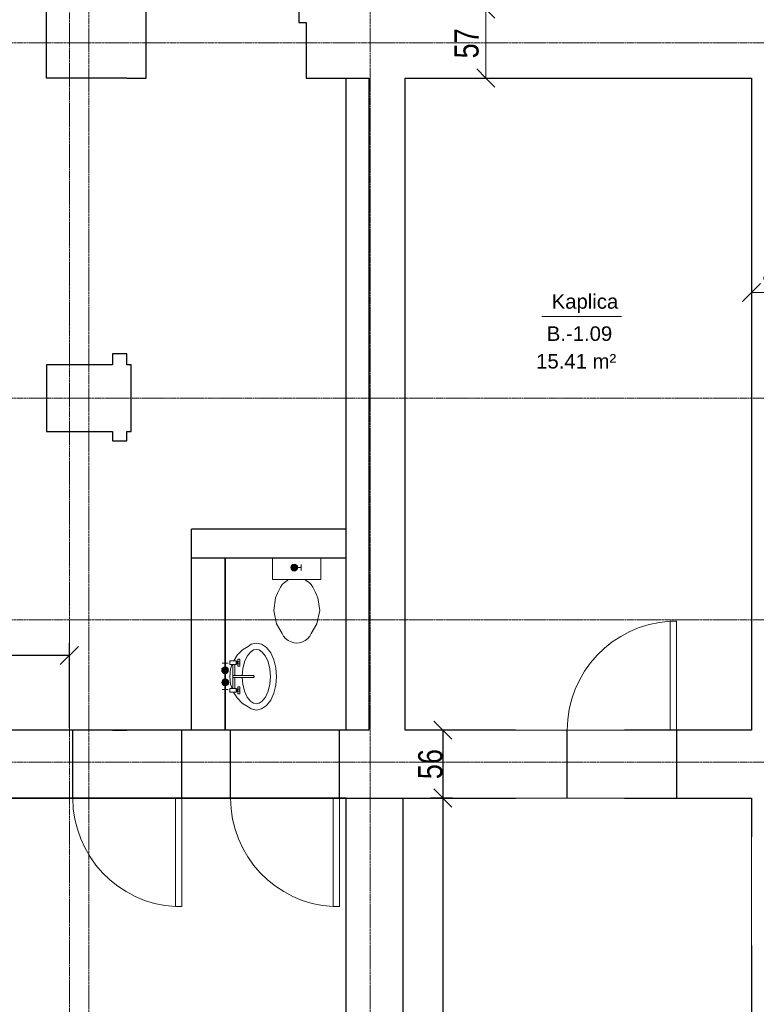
# Model space of a CAD drawing. Header units: millimetres. Extents: x -56641 to 6003, y -24465 to 16563.
# Tile 69 of 79: x -16879 to -10793, y -5569 to 2568. Entities that reach past the tile are written whole.
import ezdxf
from ezdxf.lldxf.tags import DXFTag

# ---------------------------------------------------------------- set-up
doc = ezdxf.new("R2010")
doc.units = ezdxf.units.MM
doc.linetypes.add('Linia siatki', pattern=[22.225, 12.7, -3.175, 3.175, -3.175])
for name, color, linetype, lineweight in [('A-ANNO-DIMS', 7, 'Continuous', 5), ('A-ANNO-DIMS-100', 7, 'Continuous', 5), ('A-AREA-IDEN', 7, 'Continuous', 5), ('A-DOOR', 7, 'Continuous', 5), ('A-WALL', 7, 'Continuous', 5), ('IS_Odbiorniki', 7, 'SOLID', 18), ('S-GRID', 7, 'Continuous', 5)]:
    doc.layers.add(name, color=color, linetype=linetype, lineweight=lineweight)
doc.layers.add('Default', color=7, linetype='Continuous')
doc.layers.add('IS_Ciepła_woda', color=1, linetype='DASHDOT', lineweight=30, true_color=0xff0000)
doc.styles.add('Arial_2', font='arial.ttf', dxfattribs={"width": 0.8, "height": 200})
doc.styles.add('Arial_3', font='arial.ttf', dxfattribs={"height": 120})
tags = doc.linetypes.add('DASHDOT', pattern=[20, 10, -5, 0, -5]).pattern_tags.tags
tags[10:11] = [DXFTag(74, 4), DXFTag(75, 0), DXFTag(340, '0'), DXFTag(46, 0.0), DXFTag(50, 0.0), DXFTag(44, 0.0), DXFTag(45, 0.0)]
tags[8:9] = [DXFTag(74, 4), DXFTag(75, 0), DXFTag(340, '0'), DXFTag(46, 0.0), DXFTag(50, 0.0), DXFTag(44, 0.0), DXFTag(45, 0.0)]
tags[6:7] = [DXFTag(74, 4), DXFTag(75, 0), DXFTag(340, '0'), DXFTag(46, 0.0), DXFTag(50, 0.0), DXFTag(44, 0.0), DXFTag(45, 0.0)]
tags[4:5] = [DXFTag(74, 4), DXFTag(75, 0), DXFTag(340, '0'), DXFTag(46, 0.0), DXFTag(50, 0.0), DXFTag(44, 0.0), DXFTag(45, 0.0)]
tags = doc.linetypes.add('SOLID', pattern=[10, 10, 0]).pattern_tags.tags
tags[6:7] = [DXFTag(74, 4), DXFTag(75, 0), DXFTag(340, '0'), DXFTag(46, 0.0), DXFTag(50, 0.0), DXFTag(44, 0.0), DXFTag(45, 0.0)]
tags[4:5] = [DXFTag(74, 4), DXFTag(75, 0), DXFTag(340, '0'), DXFTag(46, 0.0), DXFTag(50, 0.0), DXFTag(44, 0.0), DXFTag(45, 0.0)]
doc.dimstyles.new('REVIT_standard', dxfattribs={"dimscale": 304.8, "dimtxt": 204.05188, "dimasz": 0.492126, "dimexe": 0.328084, "dimexo": 0.0625, "dimgap": 0, "dimtad": 1, "dimdec": 0, "dimlfac": 0.1, "dimzin": 0, "dimdsep": 46, "dimtxsty": 'Arial_2', "dimblk1": 'OBLIQUE', "dimblk2": 'OBLIQUE', "dimsah": 1, "dimcen": 0.09, "dimazin": 0, "dimtfac": 1, "dimtdec": 4, "dimtix": 1, "dimtmove": 0, "dimatfit": 3, "dimfxl": 0.328084, "dimfxlon": 1, "dimtvp": 1, "dimtolj": 1, "dimtzin": 0, "dimarcsym": 2})

# ---------------------------------------------------------------- blocks, each defined once
blk = doc.blocks.new('DIMBLOCK12-RZUT PIWNICY')
at = {"layer": 'A-ANNO-DIMS-100', "color": 250, "true_color": 0x303030, "transparency": 16777216}
for p, q in [((-10833.4, 314.1), (-10833.4, 414.1)), ((-10403.4, 314.1), (-10403.4, 414.1)), ((-10833.4, 314.1), (-10758.4, 389.1)), ((-10403.4, 314.1), (-10328.4, 389.1)), ((-10833.4, 314.1), (-10908.4, 239.1)), ((-10833.4, 314.1), (-10403.4, 314.1)), ((-10833.4, 314.1), (-10833.4, 214.1)), ((-10403.4, 314.1), (-10478.4, 239.1)), ((-10403.4, 314.1), (-10403.4, 214.1))]:
    blk.add_line(p, q, dxfattribs=at)
at = {"layer": 'A-ANNO-DIMS-100', "color": 0, "transparency": 16777216, "insert": (-10740.8, 573.7), "char_height": 200, "width": 293.835, "attachment_point": 1, "line_spacing_factor": 0.941778, "style": 'Arial_2'}
blk.add_mtext('43', dxfattribs=at)
blk = doc.blocks.new('_Oblique')
at = {"color": 0, "linetype": 'ByBlock', "lineweight": -2}
blk.add_line((-0.5, -0.5), (0.5, 0.5), dxfattribs=at)
blk = doc.blocks.new('DIMBLOCK75-RZUT PIWNICY')
at = {"layer": 'A-ANNO-DIMS-100', "color": 250, "true_color": 0x303030, "transparency": 16777216}
for p, q in [((-13028.4, 2655.6), (-13103.4, 2730.6)), ((-13028.4, 2655.6), (-13128.4, 2655.6)), ((-13028.4, 2655.6), (-13028.4, 2085.6)), ((-13028.4, 2655.6), (-12953.4, 2580.6)), ((-13028.4, 2655.6), (-12928.4, 2655.6)), ((-13028.4, 2085.6), (-13103.4, 2160.6)), ((-13028.4, 2085.6), (-13128.4, 2085.6)), ((-13028.4, 2085.6), (-12953.4, 2010.6)), ((-13028.4, 2085.6), (-12928.4, 2085.6))]:
    blk.add_line(p, q, dxfattribs=at)
at = {"layer": 'A-ANNO-DIMS-100', "color": 0, "transparency": 16777216, "insert": (-13288, 2248.2), "char_height": 200, "width": 293.835, "attachment_point": 1, "rotation": 90, "line_spacing_factor": 0.941778, "style": 'Arial_2'}
blk.add_mtext('57', dxfattribs=at)
blk = doc.blocks.new('DIMBLOCK77-RZUT PIWNICY')
at = {"layer": 'A-ANNO-DIMS', "color": 0, "lineweight": -2, "transparency": 16777216}
for p, q in [((-13302.4, -3304.4), (-13483.4, -3304.4)), ((-13383.4, -3304.4), (-13383.4, -3864.4)), ((-13302.4, -3864.4), (-13483.4, -3864.4))]:
    blk.add_line(p, q, dxfattribs=at)
at = {"layer": 'Defpoints', "color": 0, "transparency": 16777216}
for p in [(-13283.4, -3304.4), (-13383.4, -3864.4), (-13283.4, -3864.4)]:
    blk.add_point(p, dxfattribs=at)
at = {"layer": 'A-ANNO-DIMS', "color": 0, "lineweight": -2, "transparency": 16777216, "xscale": 150, "yscale": 150, "zscale": 150}
for p, rotation in [((-13383.4, -3304.4), 90), ((-13383.4, -3864.4), 270)]:
    blk.add_blockref('_Oblique', p, dxfattribs=dict(at, rotation=rotation))
at = {"layer": 'A-ANNO-DIMS', "color": 0, "transparency": 16777216, "insert": (-13485.5, -3584.4), "char_height": 200, "width": 293.835, "attachment_point": 5, "rotation": 90, "style": 'Arial_2'}
blk.add_mtext('\\A1;56', dxfattribs=at)
blk = doc.blocks.new('DIMBLOCK78-RZUT PIWNICY')
at = {"layer": 'A-ANNO-DIMS', "color": 0, "lineweight": -2, "transparency": 16777216}
for p, q in [((-13302.4, -3864.4), (-13483.4, -3864.4)), ((-13383.4, -3864.4), (-13383.4, -9034.4)), ((-13302.4, -9034.4), (-13483.4, -9034.4))]:
    blk.add_line(p, q, dxfattribs=at)
at = {"layer": 'Defpoints', "color": 0, "transparency": 16777216}
for p in [(-13283.4, -3864.4), (-13383.4, -9034.4), (-13283.4, -9034.4)]:
    blk.add_point(p, dxfattribs=at)
at = {"layer": 'A-ANNO-DIMS', "color": 0, "lineweight": -2, "transparency": 16777216, "xscale": 150, "yscale": 150, "zscale": 150}
for p, rotation in [((-13383.4, -3864.4), 90), ((-13383.4, -9034.4), 270)]:
    blk.add_blockref('_Oblique', p, dxfattribs=dict(at, rotation=rotation))
at = {"layer": 'A-ANNO-DIMS', "color": 0, "transparency": 16777216, "insert": (-13485.5, -6449.4), "char_height": 200, "width": 440.752, "attachment_point": 5, "rotation": 90, "style": 'Arial_2'}
blk.add_mtext('\\A1;517', dxfattribs=at)
blk = doc.blocks.new('M_Jednoskrzydłowe płytowe - 90-1508727-RZUT PIWNICY')
at = {"layer": 'A-DOOR'}
for p, q in [((399, 105), (399, 1005.2)), ((450, 1005.2), (399, 1005.2)), ((450, 105), (450, 1005.2)), ((450, 105), (399, 105))]:
    blk.add_line(p, q, dxfattribs=at)
blk.add_arc((450, 105), 901.7, 93.2424, 180, dxfattribs=at)
blk = doc.blocks.new('AN_pomieszczenia - Room Tag With Area-359654-RZUT PIWNICY')
at = {"layer": 'A-AREA-IDEN'}
for p in [(-3.295, 0), (3.295, 0)]:
    blk.add_line(p, (0, 0), dxfattribs=at)
blk = doc.blocks.new('M_Jednoskrzydłowe płytowe - 90-1500249-RZUT PIWNICY')
at = {"layer": 'A-DOOR'}
for p, q in [((399, -220), (399, -1120.2)), ((450, -220), (399, -220)), ((450, -220), (450, -1120.2)), ((450, -1120.2), (399, -1120.2))]:
    blk.add_line(p, q, dxfattribs=at)
blk.add_arc((450, -220), 901.7, 180, 266.7576, dxfattribs=at)
blk = doc.blocks.new('A$C4DF32C06')
at = {"layer": 'IS_Odbiorniki', "ltscale": 10}
h = blk.add_hatch(color=256, dxfattribs=at)
h.dxf.hatch_style = 1
edge = h.paths.add_edge_path()
edge.add_arc((28.2, 28.2), 28.2, 0, 360)
for points in [[(56.5, 28.2), (86.6, 28.2), (86.6, 52.7)], [(56.5, 28.2), (86.6, 28.2), (86.6, 3.8)]]:
    blk.add_lwpolyline(points, dxfattribs=at)
blk.add_circle((28.2, 28.2), 28.2, dxfattribs=at)
blk = doc.blocks.new('*D394')
at = {"layer": 'A-ANNO-DIMS', "color": 0, "lineweight": -2, "transparency": 16777216}
for p, q in [((-19338.4, -3285.4), (-19338.4, -2586)), ((-16468.4, -3285.4), (-16468.4, -2586)), ((-16468.4, -2686), (-19338.4, -2686))]:
    blk.add_line(p, q, dxfattribs=at)
at = {"layer": 'Defpoints', "color": 0, "transparency": 16777216}
for p in [(-19338.4, -2686), (-19338.4, -3304.4), (-16468.4, -3304.4)]:
    blk.add_point(p, dxfattribs=at)
at = {"layer": 'A-ANNO-DIMS', "color": 0, "lineweight": -2, "transparency": 16777216, "xscale": 150, "yscale": 150, "zscale": 150, "rotation": 180}
blk.add_blockref('_Oblique', (-19338.4, -2686), dxfattribs=at)
at = {"layer": 'A-ANNO-DIMS', "color": 0, "lineweight": -2, "transparency": 16777216, "xscale": 150, "yscale": 150, "zscale": 150}
blk.add_blockref('_Oblique', (-16468.4, -2686), dxfattribs=at)
at = {"layer": 'A-ANNO-DIMS', "color": 0, "transparency": 16777216, "insert": (-17903.4, -2583.9), "char_height": 200, "attachment_point": 5, "style": 'Arial_2'}
blk.add_mtext('\\A1;287', dxfattribs=at)

msp = doc.modelspace()

# ---------------------------------------------------------------- hatches: boundary and pattern name
at = {"true_color": 0xed1f24}
h = msp.add_hatch(color=240, dxfattribs=at)
h.dxf.hatch_style = 1
edge = h.paths.add_edge_path()
edge.add_arc((-14610.853, -1959.979), 24.467, 0, 360)
h = msp.add_hatch(color=240, dxfattribs=at)
h.dxf.hatch_style = 1
edge = h.paths.add_edge_path()
edge.add_arc((-15180.987, -2809.052), 24.467, 0, 360)
h = msp.add_hatch(color=240, dxfattribs=at)
h.dxf.hatch_style = 1
edge = h.paths.add_edge_path()
edge.add_arc((-15180.416, -2908.709), 24.467, 0, 360)

# ---------------------------------------------------------------- linework, layer by layer
for p, q in [((-15833.416, 2545.593), (-15833.416, 2665.593)), ((-15993.416, 2085.593), (-16658.416, 2085.593)), ((-14180.416, -3304.407), (-14180.416, 2085.593)), ((-13693.416, -3304.407), (-13693.416, 2085.593)), ((-15460.416, -3304.407), (-15460.416, -1642.407)), ((-14180.416, -1642.407), (-15460.416, -1642.407)), ((-14180.416, -1882.407), (-15460.416, -1882.407)), ((-14180.416, -1882.407), (-15460.416, -1882.407)), ((-15180.416, -1882.407), (-15180.416, -3304.407)), ((-15180.416, -3304.407), (-15180.416, -1882.407)), ((-15460.416, -3304.407), (-16460.416, -3304.407)), ((-16440, -3864.407), (-16440, -3304.407)), ((-16113.416, -3304.407), (-15993.416, -3304.407)), ((-15540.594, -3864.407), (-15540.594, -3304.407)), ((-14988.636, -3304.407), (-15268.636, -3304.407)), ((-14180.416, -3304.407), (-15180.416, -3304.407)), ((-15137.406, -3864.407), (-15137.406, -3304.407)), ((-14238, -3864.407), (-14238, -3304.407)), ((-12355, -3864.407), (-12355, -3304.407)), ((-11453.309, -3304.407), (-11453.309, -3864.407)), ((-14180.416, -3864.407), (-17451.416, -3864.407)), ((-14203.416, -3864.407), (-13763.416, -3864.407)), ((-14180.416, -6240.407), (-14180.416, -3864.407)), ((-13710.416, -6240.407), (-13710.416, -3864.407))]:
    msp.add_line(p, q)
at = {"color": 240, "true_color": 0xed1f24}
for centre in [(-14610.853, -1959.979), (-15180.987, -2809.052), (-15180.416, -2908.709)]:
    msp.add_circle(centre, 24.467, dxfattribs=at)
at = {"layer": 'A-WALL', "lineweight": 25}
for p, q in [((-16658.416, 2085.593), (-16658.416, 2665.593)), ((-14573.416, 2665.593), (-14573.416, 2545.593)), ((-15833.416, 2085.593), (-15833.416, 2545.593)), ((-14573.416, 2545.593), (-14513.416, 2545.593)), ((-14513.416, 2545.593), (-14513.416, 2085.593)), ((-15993.416, 2085.593), (-15833.416, 2085.593)), ((-14513.416, 2085.593), (-13993.416, 2085.593)), ((-13993.416, 2085.593), (-13993.416, -3304.407)), ((-13693.416, -3304.407), (-13693.416, 2085.593)), ((-13693.416, 2085.593), (-10833.416, 2085.593)), ((-10833.416, 2085.593), (-10833.416, -3304.407)), ((-15993.416, -192.282), (-16113.416, -192.282)), ((-16113.416, -192.282), (-16113.416, -284.407)), ((-15993.416, -284.407), (-15993.416, -192.282)), ((-16113.416, -284.407), (-16658.416, -284.407)), ((-16658.416, -284.407), (-16658.416, -834.407)), ((-15958.416, -284.407), (-15993.416, -284.407)), ((-15958.416, -834.407), (-15958.416, -284.407)), ((-16658.416, -834.407), (-16113.416, -834.407)), ((-16113.416, -834.407), (-16113.416, -912.282)), ((-15993.416, -912.282), (-15993.416, -834.407)), ((-15993.416, -834.407), (-15958.416, -834.407)), ((-16113.416, -912.282), (-15993.416, -912.282)), ((-16113.416, -3304.407), (-21693.416, -3304.407)), ((-13993.416, -3304.407), (-15993.416, -3304.407)), ((-12783.416, -3304.407), (-13693.416, -3304.407)), ((-10833.416, -3304.407), (-11883.416, -3304.407)), ((-22243.416, -3864.407), (-14203.416, -3864.407)), ((-13763.416, -3864.407), (-12783.416, -3864.407)), ((-11883.416, -3864.407), (-10833.416, -3864.407)), ((-10833.416, -3864.407), (-10833.416, -4184.407)), ((-10833.416, -5084.407), (-10833.416, -7174.407))]:
    msp.add_line(p, q, dxfattribs=at)
at = {"layer": 'A-WALL'}
for p, q in [((-12783.416, -3304.407), (-11883.416, -3304.407)), ((-11883.416, -3864.407), (-12783.416, -3864.407)), ((-10833.416, -5084.407), (-10833.416, -4184.407))]:
    msp.add_line(p, q, dxfattribs=at)
at = {"layer": 'Default', "color": 7, "lineweight": 15, "ltscale": 35, "transparency": 33554687}
for p, q in [((-14790, -2058.412), (-14790, -1882.407)), ((-14390, -1882.407), (-14390, -2058.412)), ((-14663, -2058.412), (-14790, -2058.412)), ((-14710, -2100.959), (-14723.999, -2122.136)), ((-14691.999, -2082.504), (-14710, -2100.959)), ((-14663, -2063.479), (-14691.999, -2082.504)), ((-14516.998, -2058.412), (-14663, -2058.412)), ((-14663, -2058.412), (-14663, -2063.479)), ((-14516.998, -2058.412), (-14516.998, -2063.479)), ((-14390, -2058.412), (-14516.998, -2058.412)), ((-14516.998, -2063.479), (-14488.001, -2082.504)), ((-14488.001, -2082.504), (-14470, -2100.959)), ((-14470, -2100.959), (-14456.001, -2122.136)), ((-14745.001, -2166.017), (-14764.999, -2209.916)), ((-14723.999, -2122.136), (-14745.001, -2166.017)), ((-14456.001, -2122.136), (-14434.999, -2166.017)), ((-14434.999, -2166.017), (-14415, -2209.916)), ((-14764.999, -2209.916), (-14779.999, -2313.449)), ((-14400.001, -2313.449), (-14415, -2209.916)), ((-14756.999, -2424.04), (-14779.999, -2313.449)), ((-14423, -2424.04), (-14400.001, -2313.449)), ((-14710, -2504.779), (-14756.999, -2424.04)), ((-14470, -2504.779), (-14423, -2424.04)), ((-14698.236, -2526.755), (-14710, -2504.779)), ((-14470, -2504.779), (-14481.764, -2526.755)), ((-14967.061, -2594.134), (-14991.615, -2610.904)), ((-14923.678, -2584.717), (-14967.061, -2594.134)), ((-14880.295, -2594.134), (-14923.678, -2584.717)), ((-14839.882, -2621.743), (-14880.295, -2594.134)), ((-14681.615, -2546.171), (-14698.236, -2526.755)), ((-14681.615, -2546.171), (-14660.843, -2562.19)), ((-14660.843, -2562.19), (-14636.793, -2574.156)), ((-14636.793, -2574.156), (-14610.476, -2581.536)), ((-14610.476, -2581.536), (-14590, -2583.384)), ((-14569.527, -2581.536), (-14590, -2583.384)), ((-14590, -2583.384), (-14590, -2584.025)), ((-14543.206, -2574.156), (-14569.527, -2581.536)), ((-14519.156, -2562.19), (-14543.206, -2574.156)), ((-14498.385, -2546.171), (-14519.156, -2562.19)), ((-14481.764, -2526.755), (-14498.385, -2546.171)), ((-15110.901, -2730.735), (-15081.903, -2684.498)), ((-15081.903, -2684.498), (-15037.133, -2639.605)), ((-15037.133, -2639.605), (-14991.615, -2610.904)), ((-14972.982, -2658.731), (-14999.332, -2692.071)), ((-14946.917, -2640.924), (-14972.982, -2658.731)), ((-14923.678, -2635.881), (-14946.917, -2640.924)), ((-14900.439, -2640.924), (-14923.678, -2635.881)), ((-14874.374, -2658.731), (-14900.439, -2640.924)), ((-14848.024, -2692.071), (-14874.374, -2658.731)), ((-14805.157, -2665.663), (-14839.882, -2621.743)), ((-14778.522, -2722.904), (-14805.157, -2665.663)), ((-15143.581, -2762.138), (-15143.581, -2730.735)), ((-15143.581, -2730.735), (-15089.353, -2730.735)), ((-15143.581, -2762.138), (-15089.353, -2762.138)), ((-15136.505, -2798.078), (-15123.953, -2762.138)), ((-15118.832, -2762.138), (-15118.832, -2860.267)), ((-15102.065, -2762.138), (-15102.065, -2851.114)), ((-15089.353, -2730.735), (-15089.353, -2733.953)), ((-15089.353, -2733.953), (-15089.353, -2758.36)), ((-15089.353, -2733.953), (-15084.197, -2733.953)), ((-15084.197, -2758.36), (-15089.353, -2758.36)), ((-15089.353, -2758.36), (-15089.353, -2762.138)), ((-15084.197, -2733.953), (-15084.197, -2737.904)), ((-15084.197, -2754.413), (-15084.197, -2737.904)), ((-15084.197, -2737.904), (-15076.195, -2737.904)), ((-15084.197, -2754.413), (-15076.195, -2754.413)), ((-15084.197, -2754.413), (-15084.197, -2758.36)), ((-15076.195, -2737.904), (-15076.195, -2717.719)), ((-15076.195, -2717.719), (-15061.26, -2717.719)), ((-15076.195, -2754.413), (-15076.195, -2737.904)), ((-15076.195, -2737.904), (-15061.26, -2737.904)), ((-15076.195, -2775.503), (-15076.195, -2754.413)), ((-15076.195, -2754.413), (-15061.26, -2754.413)), ((-15061.26, -2717.719), (-15061.26, -2737.904)), ((-15061.26, -2737.904), (-15061.26, -2754.413)), ((-15061.26, -2754.413), (-15061.26, -2775.503)), ((-15021.504, -2739.691), (-15036.083, -2797.749)), ((-14999.332, -2692.071), (-15021.504, -2739.691)), ((-14825.871, -2739.691), (-14848.024, -2692.071)), ((-14811.291, -2797.695), (-14825.871, -2739.691)), ((-14761.791, -2789.56), (-14778.522, -2722.904)), ((-15143.581, -2861.092), (-15136.505, -2798.078)), ((-15061.26, -2775.503), (-15076.195, -2775.503)), ((-15036.083, -2797.749), (-15040.475, -2851.22)), ((-14806.242, -2861.092), (-14811.291, -2797.695)), ((-14756.066, -2861.092), (-14761.791, -2789.56)), ((-15136.505, -2924.101), (-15143.581, -2861.092)), ((-15124.521, -2958.394), (-15136.505, -2924.101)), ((-15118.832, -2851.114), (-15118.832, -2856.476)), ((-15114.12, -2851.114), (-15118.832, -2856.476)), ((-15118.832, -2856.476), (-15118.832, -2864.056)), ((-15118.832, -2860.267), (-15118.832, -2958.394)), ((-15118.832, -2864.056), (-15118.832, -2869.417)), ((-15118.832, -2864.056), (-15114.12, -2869.417)), ((-14968.59, -2851.114), (-15114.12, -2851.114)), ((-15114.12, -2869.417), (-15102.065, -2869.417)), ((-14947.166, -2869.417), (-15102.065, -2869.417)), ((-15102.065, -2869.417), (-15102.065, -2958.394)), ((-15040.475, -2869.417), (-15036.066, -2924.484)), ((-15036.066, -2924.484), (-15021.504, -2982.489)), ((-14947.166, -2851.114), (-14968.59, -2851.114)), ((-14942.845, -2856.476), (-14947.166, -2851.114)), ((-14942.845, -2864.056), (-14947.166, -2869.417)), ((-14942.845, -2864.056), (-14947.166, -2869.417)), ((-14942.845, -2856.476), (-14942.845, -2860.267)), ((-14942.845, -2860.267), (-14942.845, -2864.056)), ((-14825.871, -2982.489), (-14811.291, -2924.484)), ((-14811.291, -2924.484), (-14806.242, -2861.092)), ((-14761.791, -2932.624), (-14756.066, -2861.092)), ((-15143.581, -2989.797), (-15143.581, -2958.394)), ((-15089.353, -2958.394), (-15143.581, -2958.394)), ((-15089.353, -2989.797), (-15143.581, -2989.797)), ((-15108.519, -2995.236), (-15111.932, -2989.797)), ((-15103.771, -3002.813), (-15108.519, -2995.236)), ((-15081.903, -3037.685), (-15103.771, -3002.813)), ((-15089.353, -2958.394), (-15089.353, -2961.615)), ((-15089.353, -2961.615), (-15084.197, -2961.615)), ((-15089.353, -2961.615), (-15089.353, -2986.021)), ((-15084.197, -2986.021), (-15089.353, -2986.021)), ((-15089.353, -2986.021), (-15089.353, -2989.797)), ((-15084.197, -2986.021), (-15084.197, -2961.615)), ((-15084.197, -2965.563), (-15076.195, -2965.563)), ((-15084.197, -2982.628), (-15076.195, -2982.628)), ((-15076.195, -2965.563), (-15076.195, -2945.029)), ((-15076.195, -2945.029), (-15061.26, -2945.029)), ((-15076.195, -2965.604), (-15076.195, -2965.563)), ((-15076.195, -2982.628), (-15076.195, -2965.604)), ((-15076.195, -2965.604), (-15061.26, -2965.604)), ((-15061.26, -2982.628), (-15076.195, -2982.628)), ((-15076.195, -3002.813), (-15076.195, -2982.628)), ((-15061.26, -3002.813), (-15076.195, -3002.813)), ((-15061.26, -2945.029), (-15061.26, -2965.604)), ((-15061.26, -2965.604), (-15061.26, -2982.628)), ((-15061.26, -2982.628), (-15061.26, -3002.813)), ((-15021.504, -2982.489), (-14999.332, -3030.112)), ((-14848.024, -3030.112), (-14825.871, -2982.489)), ((-14805.157, -3056.517), (-14778.522, -2999.279)), ((-14778.522, -2999.279), (-14761.791, -2932.624)), ((-15037.133, -3082.579), (-15081.903, -3037.685)), ((-14991.615, -3111.279), (-15037.133, -3082.579)), ((-14999.332, -3030.112), (-14972.982, -3063.452)), ((-14972.982, -3063.452), (-14946.917, -3081.256)), ((-14946.917, -3081.256), (-14923.678, -3086.302)), ((-14923.678, -3086.302), (-14900.439, -3081.256)), ((-14900.439, -3081.256), (-14874.374, -3063.452)), ((-14874.374, -3063.452), (-14848.024, -3030.112)), ((-14839.882, -3100.44), (-14805.157, -3056.517)), ((-14991.615, -3111.279), (-14967.061, -3128.049)), ((-14967.061, -3128.049), (-14923.678, -3137.466)), ((-14923.678, -3137.466), (-14880.295, -3128.049)), ((-14880.295, -3128.049), (-14839.882, -3100.44))]:
    msp.add_line(p, q, dxfattribs=at)
at = {"layer": 'S-GRID', "linetype": 'Linia siatki'}
for p, q in [((-16308.416, 10521.572), (-16308.416, -21375.488)), ((-13983.416, 10521.572), (-13983.416, -21375.488)), ((-16468.416, 9251.572), (-16468.416, -20105.488)), ((-55866.741, 2375.593), (1287.74, 2375.593)), ((-55866.741, -559.407), (1287.74, -559.407)), ((-55866.741, -2392.407), (1287.74, -2392.407)), ((-55866.741, -3569.407), (1287.74, -3569.407))]:
    msp.add_line(p, q, dxfattribs=at)

# ---------------------------------------------------------------- block references
at = {"layer": 'A-AREA-IDEN', "xscale": 99.99999999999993, "yscale": 99.99999999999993, "zscale": 99.99999999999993}
msp.add_blockref('AN_pomieszczenia - Room Tag With Area-359654-RZUT PIWNICY', (-12236.471, 114), dxfattribs=at)
at = {"layer": 'A-DOOR'}
msp.add_blockref('M_Jednoskrzydłowe płytowe - 90-1508727-RZUT PIWNICY', (-11903.309, -3409.407), dxfattribs=at)
at = {"layer": 'A-DOOR', "xscale": 0.9974656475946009, "yscale": 0.9974656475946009, "zscale": 0.9974656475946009}
for p in [(-15989.453, -3644.965), (-14686.86, -3644.965)]:
    msp.add_blockref('M_Jednoskrzydłowe płytowe - 90-1500249-RZUT PIWNICY', p, dxfattribs=at)
at = {"layer": 'IS_Ciepła_woda', "color": 240, "true_color": 0xed1f24, "xscale": -1, "rotation": 180}
msp.add_blockref('A$C4DF32C06', (-14639.081, -1931.846), dxfattribs=at)
at = {"layer": 'IS_Ciepła_woda', "xscale": -1}
for p, rotation in [((-15209.917, -2836.804), 270), ((-15152.188, -2880.48), 90)]:
    msp.add_blockref('A$C4DF32C06', p, dxfattribs=dict(at, rotation=rotation))

# ---------------------------------------------------------------- texts
at = {"layer": 'A-AREA-IDEN', "char_height": 120, "attachment_point": 1, "style": 'Arial_3'}
for s, insert, width in [('Kaplica', (-12483.839, 299.366), 873.83937), ('B.-1.09', (-12524.135, 33.581), 705.485), ('15.41 m²', (-12612.091, -194.733), 857.80562)]:
    msp.add_mtext(s, dxfattribs=dict(at, insert=insert, width=width))

# ---------------------------------------------------------------- dimensions: what is measured, and where the dimension line sits
at = {"layer": 'A-ANNO-DIMS', "color": 250, "true_color": 0x303030}
for base, p1, p2, override, picture, middle in [((-13028.373, 2085.593), (-12928.373, 2655.593), (-12928.373, 2085.593), {"dimpost": '<>', "dimfxl": 570}, 'DIMBLOCK75-RZUT PIWNICY', (-13130.079, 2370.593)), ((-13383.356, -3864.407), (-13283.356, -3304.407), (-13283.356, -3864.407), {"dimpost": '<>', "dimfxl": 560}, 'DIMBLOCK77-RZUT PIWNICY', (-13485.47, -3584.407)), ((-13383.356, -9034.407), (-13283.356, -3864.407), (-13283.356, -9034.407), {"dimpost": '<>', "dimfxl": 5170}, 'DIMBLOCK78-RZUT PIWNICY', (-13485.47, -6449.407))]:
    dim = msp.add_linear_dim(base=base, p1=p1, p2=p2, angle=90, dimstyle='REVIT_standard', override=override, dxfattribs=at)
    dim.commit()
    dim.dimension.update_dxf_attribs({"geometry": picture, "text_midpoint": middle})
for base, p1, p2, override, picture, middle in [((-10403.416, 314.061), (-10833.416, 414.061), (-10403.416, 414.061), {"dimpost": '<>', "dimfxl": 430}, 'DIMBLOCK12-RZUT PIWNICY', (-10618.416, 416.244)), ((-19338.416, -2686), (-16468.416, -3304.407), (-19338.416, -3304.407), {"dimpost": '<>', "dimfxl": 5393.709299}, '*D394', (-17903.416, -2583.885))]:
    dim = msp.add_linear_dim(base=base, p1=p1, p2=p2, dimstyle='REVIT_standard', override=override, dxfattribs=at)
    dim.commit()
    dim.dimension.update_dxf_attribs({"geometry": picture, "text_midpoint": middle})

doc.saveas('drawing.dxf')
